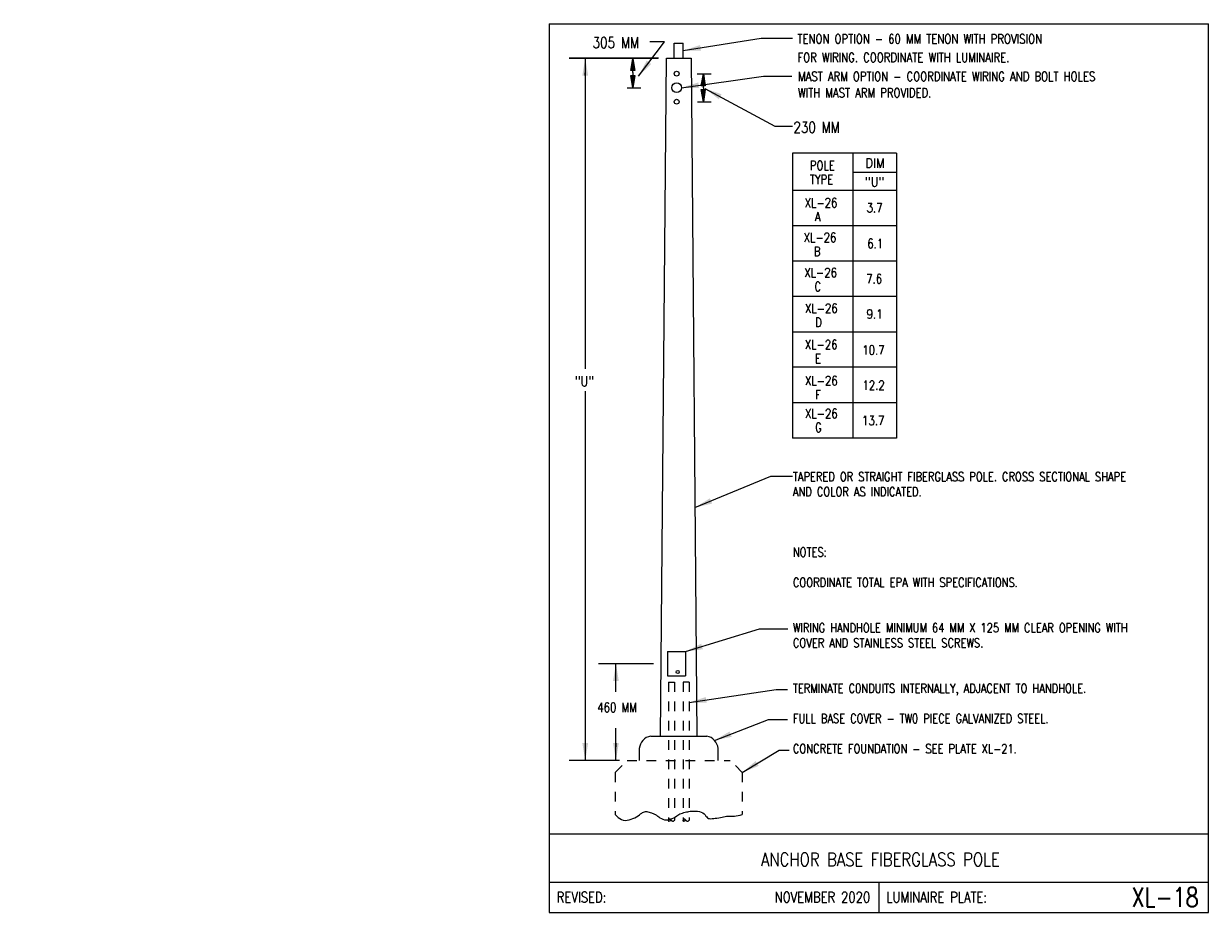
# Model space of a CAD drawing. Header units: inches. Extents: x -5.1 to 7.2, y -6.8 to 2.4.
import ezdxf
from ezdxf.enums import TextEntityAlignment as Align

# ---------------------------------------------------------------- set-up
doc = ezdxf.new("R2010")
doc.units = ezdxf.units.IN
doc.header["$MEASUREMENT"] = 0
doc.linetypes.add('HIDDEN2', pattern=[0.1875, 0.125, -0.0625])
doc.layers.add('E-DETL', color=2, linetype='CONTINUOUS')
doc.layers.add('E-DETL-TEXT', color=3, linetype='CONTINUOUS')
doc.styles.add('romans', font='ROMANS.SHX', dxfattribs={"width": 0.8})
doc.styles.get("Standard").update_dxf_attribs({"font": 'ROMANS.SHX', "width": 0.8, "height": 0.125})
doc.dimstyles.get("Standard").update_dxf_attribs({"dimtxt": 0.18, "dimasz": 0.18, "dimexe": 0.18, "dimexo": 0.0625, "dimgap": 0.09, "dimtad": 0, "dimtih": 1, "dimtoh": 1, "dimdec": 4, "dimzin": 0, "dimdsep": 46, "dimtxsty": 'Standard', "dimcen": 0.09, "dimadec": 0, "dimazin": 0, "dimtfac": 1, "dimtdec": 4, "dimtofl": 0, "dimtmove": 0, "dimatfit": 3, "dimfxl": 1, "dimtolj": 1, "dimtzin": 0, "dimarcsym": 0})

msp = doc.modelspace()

# ---------------------------------------------------------------- linework, layer by layer
at = {"layer": 'E-DETL'}
for p, q in [((0.363, 2.378), (0.363, -6.81)), ((0.363, 2.378), (7.173, 2.378)), ((7.173, -6.81), (7.173, 2.378)), ((1.655, 2.021), (1.655, 2.177)), ((1.655, 2.177), (1.748, 2.177)), ((1.748, 2.021), (1.748, 2.177)), ((1.513, -4.989), (1.573, 2.021)), ((1.573, 2.021), (1.828, 2.021)), ((1.828, 2.021), (1.888, -4.989)), ((3.952, 1.04), (2.876, 1.04)), ((2.876, 1.04), (2.876, -1.906)), ((3.499, 1.04), (3.499, -1.906)), ((3.952, 1.04), (3.952, -1.906)), ((3.952, 0.841), (3.499, 0.841)), ((3.952, 0.652), (2.876, 0.652)), ((3.952, 0.287), (2.876, 0.287)), ((3.952, -0.079), (2.876, -0.079)), ((3.952, -0.444), (2.876, -0.444)), ((3.952, -0.81), (2.876, -0.81)), ((3.952, -1.175), (2.876, -1.175)), ((3.952, -1.541), (2.876, -1.541)), ((3.952, -1.906), (2.876, -1.906)), ((1.583, -4.114), (1.77, -4.114)), ((1.583, -4.114), (1.583, -4.364)), ((1.77, -4.114), (1.77, -4.364)), ((1.583, -4.364), (1.77, -4.364)), ((1.411, -4.989), (1.99, -4.989)), ((1.294, -5.239), (1.294, -5.115)), ((2.107, -5.239), (2.107, -5.115)), ((0.363, -5.997), (7.173, -5.997)), ((0.363, -6.497), (7.173, -6.497)), ((3.768, -6.497), (3.768, -6.81)), ((0.363, -6.81), (7.173, -6.81))]:
    msp.add_line(p, q, dxfattribs=at)
at = {"layer": 'E-DETL', "linetype": 'HIDDEN2', "ltscale": 0.5}
for p, q in [((1.594, -4.43), (1.656, -4.43)), ((1.594, -4.43), (1.594, -5.857)), ((1.656, -4.43), (1.656, -5.857)), ((1.807, -4.43), (1.745, -4.43)), ((1.745, -4.43), (1.745, -5.857)), ((1.807, -4.43), (1.807, -5.857)), ((1.044, -5.364), (1.169, -5.239)), ((1.169, -5.239), (2.232, -5.239)), ((2.357, -5.364), (2.232, -5.239)), ((1.044, -5.364), (1.044, -5.799)), ((2.357, -5.364), (2.357, -5.799))]:
    msp.add_line(p, q, dxfattribs=at)
at = {"layer": 'E-DETL'}
for points in [[(1.044, -5.799), (1.06, -5.814), (1.075, -5.828), (1.091, -5.841), (1.108, -5.851), (1.127, -5.857), (1.146, -5.86), (1.167, -5.858), (1.188, -5.854), (1.209, -5.848), (1.228, -5.84), (1.247, -5.831), (1.264, -5.822), (1.28, -5.812), (1.294, -5.802), (1.307, -5.793), (1.318, -5.785), (1.328, -5.779), (1.338, -5.773), (1.348, -5.77), (1.359, -5.768), (1.37, -5.768), (1.382, -5.77), (1.395, -5.773), (1.407, -5.777), (1.418, -5.781), (1.428, -5.785), (1.437, -5.789), (1.445, -5.792), (1.452, -5.796), (1.459, -5.799), (1.465, -5.802), (1.471, -5.806), (1.478, -5.811), (1.486, -5.816), (1.495, -5.823), (1.507, -5.831), (1.521, -5.839), (1.536, -5.846), (1.553, -5.852), (1.572, -5.854), (1.592, -5.852), (1.612, -5.847), (1.632, -5.84), (1.651, -5.831), (1.667, -5.822), (1.681, -5.813), (1.692, -5.806), (1.703, -5.799), (1.713, -5.793), (1.725, -5.787), (1.738, -5.783), (1.752, -5.779), (1.767, -5.775), (1.781, -5.772), (1.794, -5.769), (1.806, -5.767), (1.818, -5.765), (1.829, -5.763), (1.842, -5.762), (1.857, -5.762), (1.875, -5.763), (1.894, -5.765), (1.914, -5.768), (1.933, -5.773), (1.95, -5.781), (1.963, -5.791), (1.974, -5.802), (1.982, -5.814), (1.99, -5.824), (1.999, -5.833), (2.008, -5.838), (2.02, -5.841), (2.032, -5.842), (2.046, -5.841), (2.062, -5.839), (2.078, -5.837), (2.096, -5.835), (2.114, -5.832), (2.131, -5.829), (2.149, -5.826), (2.165, -5.823), (2.179, -5.82), (2.193, -5.817), (2.205, -5.815), (2.215, -5.814), (2.224, -5.814), (2.232, -5.815), (2.241, -5.815), (2.251, -5.816), (2.263, -5.815), (2.278, -5.814), (2.295, -5.811), (2.315, -5.807), (2.335, -5.804), (2.357, -5.799)], [(1.656, -5.857), (1.655, -5.858), (1.654, -5.86), (1.653, -5.862), (1.652, -5.864), (1.65, -5.865), (1.648, -5.867), (1.646, -5.868), (1.644, -5.869), (1.641, -5.869), (1.639, -5.869), (1.637, -5.869), (1.635, -5.868), (1.633, -5.867), (1.631, -5.866), (1.629, -5.864), (1.628, -5.863), (1.627, -5.861), (1.626, -5.86), (1.625, -5.858), (1.623, -5.857), (1.622, -5.856), (1.62, -5.854), (1.618, -5.853), (1.617, -5.852), (1.615, -5.851), (1.615, -5.85), (1.614, -5.849), (1.613, -5.848), (1.612, -5.847), (1.611, -5.846), (1.609, -5.846), (1.607, -5.846), (1.605, -5.846), (1.603, -5.847), (1.601, -5.847), (1.599, -5.849), (1.597, -5.85), (1.596, -5.852), (1.595, -5.854), (1.594, -5.857), (1.593, -5.859), (1.593, -5.861), (1.593, -5.863), (1.593, -5.864), (1.594, -5.865), (1.595, -5.866), (1.597, -5.866), (1.599, -5.866), (1.601, -5.865), (1.604, -5.865), (1.605, -5.865), (1.607, -5.864), (1.609, -5.864), (1.61, -5.863), (1.612, -5.862), (1.613, -5.862), (1.615, -5.861), (1.616, -5.859), (1.618, -5.858), (1.619, -5.857)], [(1.807, -5.857), (1.806, -5.858), (1.805, -5.86), (1.804, -5.862), (1.803, -5.864), (1.801, -5.865), (1.799, -5.867), (1.797, -5.868), (1.795, -5.869), (1.792, -5.869), (1.79, -5.869), (1.788, -5.869), (1.786, -5.868), (1.784, -5.867), (1.782, -5.866), (1.78, -5.864), (1.779, -5.863), (1.778, -5.861), (1.777, -5.86), (1.775, -5.858), (1.774, -5.857), (1.773, -5.856), (1.771, -5.854), (1.769, -5.853), (1.768, -5.852), (1.766, -5.851), (1.765, -5.85), (1.765, -5.849), (1.764, -5.848), (1.763, -5.847), (1.762, -5.846), (1.76, -5.846), (1.758, -5.846), (1.756, -5.846), (1.754, -5.847), (1.752, -5.847), (1.75, -5.849), (1.748, -5.85), (1.747, -5.852), (1.746, -5.854), (1.745, -5.857), (1.744, -5.859), (1.743, -5.861), (1.743, -5.863), (1.744, -5.864), (1.745, -5.865), (1.746, -5.866), (1.748, -5.866), (1.75, -5.866), (1.752, -5.865), (1.754, -5.865), (1.756, -5.865), (1.758, -5.864), (1.76, -5.864), (1.761, -5.863), (1.763, -5.862), (1.764, -5.862), (1.766, -5.861), (1.767, -5.859), (1.768, -5.858), (1.77, -5.857)]]:
    msp.add_lwpolyline(points, dxfattribs=at)
for centre, radius in [((1.679, 1.861), 0.025), ((1.679, 1.716), 0.05), ((1.679, 1.571), 0.025), ((1.69, -4.325), 0.016)]:
    msp.add_circle(centre, radius, dxfattribs=at)
for centre, start, end in [((1.432, -5.126), 99.0483, 175.5088), ((1.969, -5.126), 4.4912, 80.9517)]:
    msp.add_arc(centre, 0.139, start, end, dxfattribs=at)
at = {"layer": 'E-DETL-TEXT'}
for p, q in [((1.488, 2.018), (0.567, 2.018)), ((1.493, 2.021), (0.568, 2.021)), ((0.735, 2.021), (0.735, -1.191)), ((0.735, 1.841), (0.735, 1.87)), ((1.891, 1.861), (2.037, 1.861)), ((1.168, 1.716), (1.308, 1.716)), ((1.896, 1.571), (2.037, 1.571)), ((0.735, -1.421), (0.735, -5.239)), ((1.439, -4.239), (0.872, -4.239)), ((1.052, -4.53), (1.052, -4.239)), ((1.052, -5.239), (1.052, -4.905)), ((1.052, -5.059), (1.052, -5.1)), ((1.089, -5.239), (0.568, -5.239))]:
    msp.add_line(p, q, dxfattribs=at)
for points in [[(1.226, 1.872), (1.226, 1.894), (1.205, 1.894), (1.226, 2.019), (1.247, 1.894), (1.226, 1.894)], [(1.226, 1.872), (1.226, 1.841), (1.247, 1.841), (1.226, 1.716), (1.205, 1.841), (1.226, 1.841)], [(1.955, 1.714), (1.955, 1.736), (1.934, 1.736), (1.955, 1.861), (1.975, 1.736), (1.955, 1.736)], [(1.955, 1.714), (1.955, 1.696), (1.975, 1.696), (1.955, 1.571), (1.934, 1.696), (1.955, 1.696)]]:
    msp.add_lwpolyline(points, dxfattribs=at)
for points in [[(0.705, 1.841), (0.765, 1.841), (0.735, 2.021)], [(1.226, 2.019), (1.205, 1.894), (1.247, 1.894)], [(1.226, 1.719), (1.205, 1.844), (1.247, 1.844)], [(1.955, 1.861), (1.934, 1.736), (1.975, 1.736)], [(1.955, 1.574), (1.934, 1.699), (1.975, 1.699)], [(1.022, -4.419), (1.082, -4.419), (1.052, -4.239)], [(0.765, -5.059), (0.705, -5.059), (0.735, -5.239)], [(1.082, -5.059), (1.022, -5.059), (1.052, -5.239)]]:
    msp.add_solid(points, dxfattribs=at)

# ---------------------------------------------------------------- texts
at = {"layer": 'E-DETL', "insert": (-5.067, 0.705), "char_height": 0.125, "attachment_point": 4}
msp.add_mtext('\\A1;  \\P ', dxfattribs=at)
at = {"layer": 'E-DETL-TEXT', "style": 'romans', "width": 0.8}
for s, height, p in [('305 MM', 0.1125, (0.811, 2.126)), ('TENON OPTION - 60 MM TENON WITH PROVISION', 0.09563, (2.927, 2.173)), ('FOR WIRING. COORDINATE WITH LUMINAIRE.', 0.09563, (2.927, 1.981)), ('MAST ARM OPTION - COORDINATE WIRING AND BOLT HOLES', 0.09563, (2.933, 1.785)), ('WITH MAST ARM PROVIDED.', 0.09563, (2.933, 1.616)), ('230 MM', 0.1125, (2.886, 1.25)), ('POLE', 0.0956, (3.055, 0.864)), ('TYPE', 0.0956, (3.055, 0.72)), ('XL-26', 0.0956, (3.002, 0.479)), ('  A', 0.0956, (3.002, 0.335)), ('XL-26', 0.0956, (2.992, 0.12)), ('  B', 0.0956, (2.992, -0.024)), ('XL-26', 0.0956, (2.998, -0.244)), ('  C', 0.0956, (2.998, -0.388)), ('XL-26', 0.0956, (3.005, -0.613)), ('  D', 0.0956, (3.005, -0.757)), ('XL-26', 0.0956, (3.004, -0.987)), ('  E', 0.0956, (3.004, -1.131)), ('XL-26', 0.0956, (3.005, -1.361)), ('  F', 0.0956, (3.005, -1.505)), ('XL-26', 0.0956, (3.005, -1.701)), ('  G', 0.0956, (3.005, -1.844))]:
    msp.add_text(s, height=height, dxfattribs=at).set_placement(p)
at = {"layer": 'E-DETL-TEXT', "style": 'romans'}
for s, height, width, p in [('DIM', 0.0957, 0.9, (3.729, 0.889)), ('"U"', 0.0957, 0.9, (3.724, 0.695)), ('ANCHOR BASE FIBERGLASS POLE', 0.14, 0.8, (3.785, -6.333))]:
    msp.add_text(s, height=height, dxfattribs=dict(at, width=width)).set_placement(p, align=Align.CENTER)
at = {"layer": 'E-DETL-TEXT', "style": 'romans', "width": 0.8}
for s, p in [('3.7', (3.724, 0.475)), ('6.1', (3.731, 0.104)), ('7.6', (3.72, -0.259)), ('9.1', (3.725, -0.624)), ('10.7', (3.713, -0.996)), ('12.2', (3.714, -1.36)), ('13.7', (3.71, -1.725))]:
    msp.add_text(s, height=0.0957, dxfattribs=at).set_placement(p, align=Align.MIDDLE)
for s, height, p in [('"U"', 0.1063, (0.628, -1.371)), ('460 MM', 0.0957, (0.86, -4.739))]:
    msp.add_text(s, height=height, rotation=360, dxfattribs=at).set_placement(p)
for s, p in [('REVISED:', (0.44, -6.653)), ('LUMINAIRE PLATE:', (3.845, -6.653))]:
    msp.add_text(s, height=0.11, dxfattribs=at).set_placement(p, align=Align.MIDDLE_LEFT)
for s, height, p in [('NOVEMBER 2020', 0.11, (3.679, -6.653)), ('XL-18', 0.1969, (7.074, -6.653))]:
    msp.add_text(s, height=height, dxfattribs=at).set_placement(p, align=Align.MIDDLE_RIGHT)
at = {"layer": 'E-DETL-TEXT', "insert": (-2.416, -0.138), "char_height": 0.125, "attachment_point": 4}
msp.add_mtext('\\A1;', dxfattribs=at)
at = {"layer": 'E-DETL-TEXT', "insert": (2.88, -2.258), "char_height": 0.09375, "attachment_point": 1, "style": 'romans'}
msp.add_mtext_dynamic_manual_height_columns('TAPERED OR STRAIGHT FIBERGLASS POLE. CROSS SECTIONAL SHAPE AND COLOR AS INDICATED.\\P\\P\\P\\PNOTES:\\P\\PCOORDINATE TOTAL EPA WITH SPECIFICATIONS.\\P\\P\\PWIRING HANDHOLE MINIMUM 64 MM X 125 MM CLEAR OPENING WITH COVER AND STAINLESS STEEL SCREWS.\\P\\P\\PTERMINATE C0NDUITS INTERNALLY, ADJACENT TO HANDHOLE.\\P\\PFULL BASE COVER - TW0 PIECE GALVANIZED STEEL.\\P\\PCONCRETE FOUNDATION - SEE PLATE XL-21.', width=3.84394, gutter_width=0.469, heights=[3.337], dxfattribs=at)

# ---------------------------------------------------------------- leaders
at = {"layer": 'E-DETL-TEXT'}
for points in [[(1.748, 2.099), (2.554, 2.229), (2.876, 2.229)], [(1.285, 1.835), (1.554, 2.191), (1.401, 2.191)], [(1.729, 1.716), (2.577, 1.836), (2.868, 1.836)], [(1.971, 1.708), (2.693, 1.319), (2.876, 1.319)], [(1.868, -2.625), (2.652, -2.3), (2.876, -2.3)], [(1.77, -4.114), (2.537, -3.88), (2.829, -3.88)], [(1.807, -4.64), (2.707, -4.505), (2.825, -4.505)], [(2.07, -5.032), (2.627, -4.816), (2.823, -4.816)], [(2.357, -5.364), (2.739, -5.132), (2.842, -5.132)]]:
    msp.add_leader(points, dimstyle='Standard', override={"dimtmove": 2}, dxfattribs=at)

doc.saveas('drawing.dxf')
